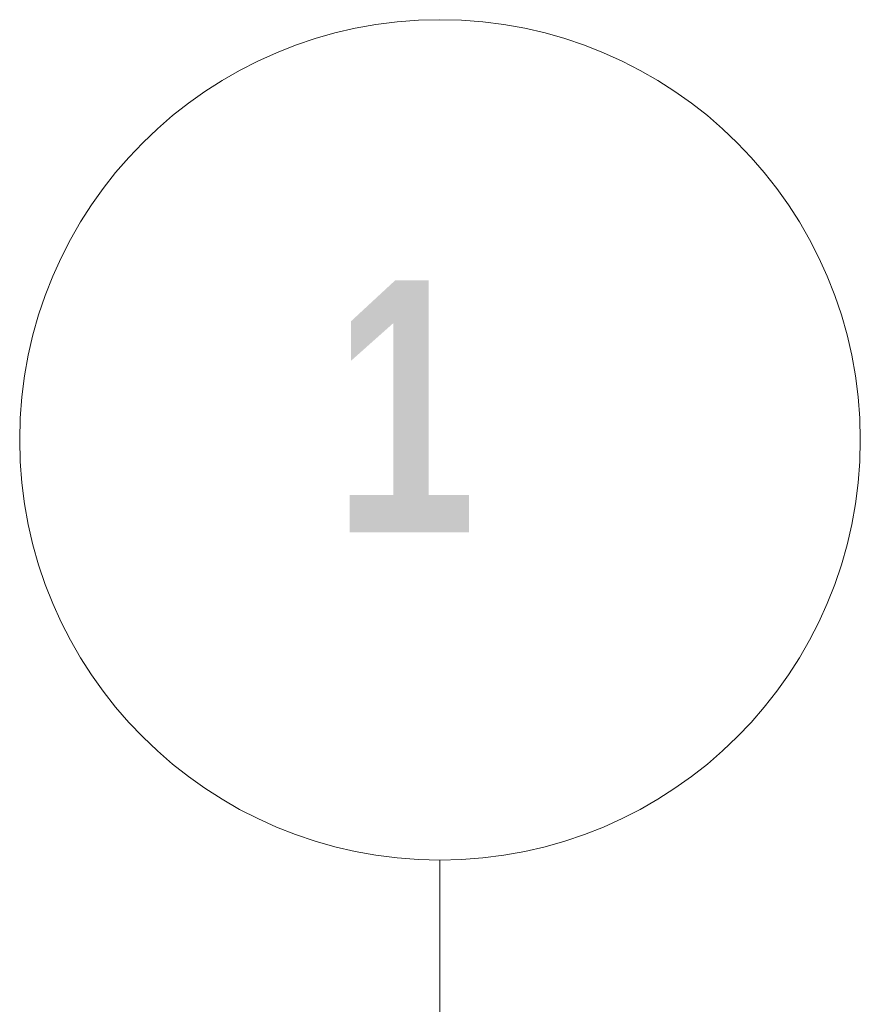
# Model space of a CAD drawing. Extents: x 1101 to 1942, y 41 to 882.
# Tile 76 of 104: x 1292 to 1312, y 822 to 846. Entities that reach past the tile are written whole.
import ezdxf
from ezdxf.lldxf.tags import DXFTag

# ---------------------------------------------------------------- set-up
doc = ezdxf.new("R2010")
doc.units = 0
doc.layers.get('0').update_dxf_attribs({"lineweight": 13})
doc.layers.add('Axen', color=7, linetype='Continuous', lineweight=25)
doc.styles.get("Standard").update_dxf_attribs({"font": 'arial.ttf'})
tags = doc.linetypes.add('ALL_S25', pattern=[0.001, 0, -0.001]).pattern_tags.tags
tags[6:7] = [DXFTag(74, 4), DXFTag(75, 0), DXFTag(340, '0'), DXFTag(46, 1.0), DXFTag(50, 0.0), DXFTag(44, 0.0), DXFTag(45, 0.0)]
tags[4:5] = [DXFTag(74, 4), DXFTag(75, 0), DXFTag(340, '0'), DXFTag(46, 1.0), DXFTag(50, 0.0), DXFTag(44, 0.0), DXFTag(45, 0.0)]

# ---------------------------------------------------------------- blocks, each defined once
blk = doc.blocks.new('Referenz-A03CP7TX1H', base_point=(1202.263, 90.134))
at = {"layer": 'Axen', "color": 0, "linetype": 'ALL_S25', "lineweight": -2, "ltscale": 0.13}
blk.add_line((1302.298, 90.134), (1302.298, 825.647), dxfattribs=at)
at = {"layer": 'Axen', "color": 0, "lineweight": -2}
blk.add_circle((1302.298, 835.647), 10, dxfattribs=at)
at = {"layer": 'Axen', "color": 0, "lineweight": -2, "insert": (1299.761, 839.444), "char_height": 5.99999, "attachment_point": 1, "rotation": 0}
blk.add_mtext('{\\W0.89;\\fArial Narrow|b1|i0;1}', dxfattribs=at)

msp = doc.modelspace()

# ---------------------------------------------------------------- block references
at = {"color": 251, "lineweight": 13, "ltscale": 0.13, "true_color": 0x5f5f5f}
msp.add_blockref('Referenz-A03CP7TX1H', (1202.263, 90.134), dxfattribs=at)

doc.saveas('drawing.dxf')
